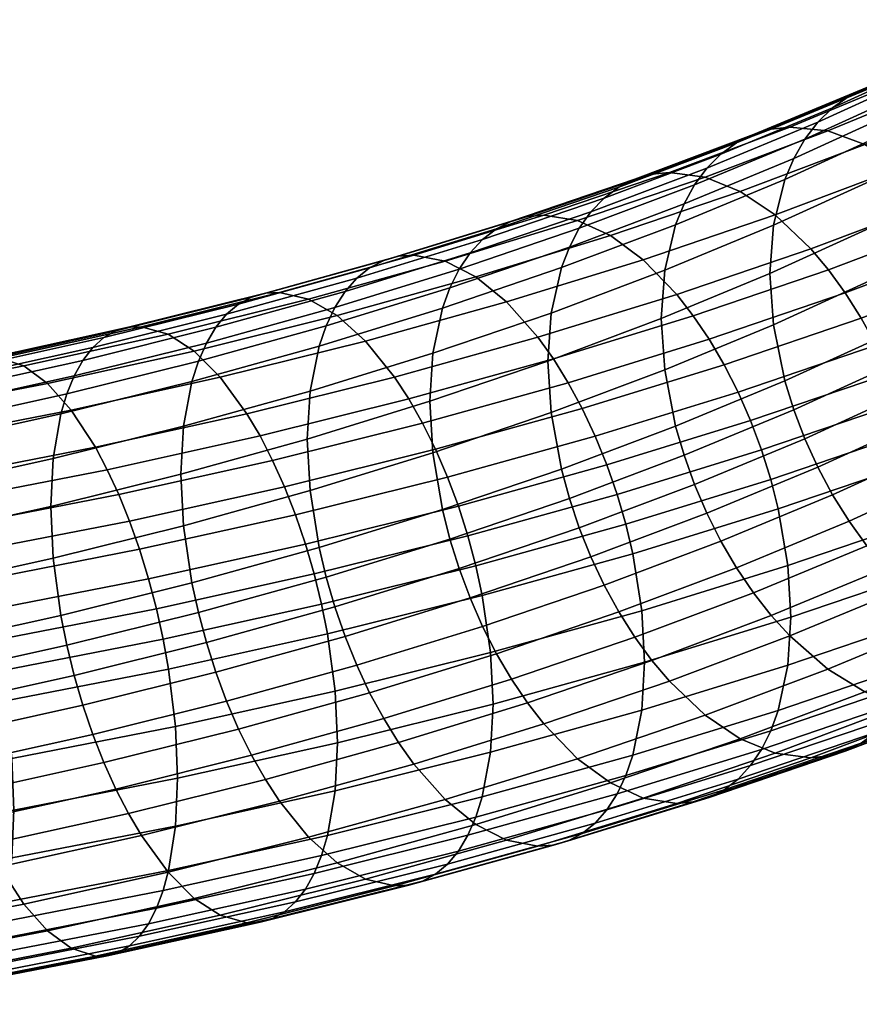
# Model space of a CAD drawing. Extents: x -240 to 240, y -191 to 145.
# Tile 78 of 106: x 92 to 147, y -182 to -117. Entities that reach past the tile are written whole.
import ezdxf

# ---------------------------------------------------------------- set-up
doc = ezdxf.new("R2010")
doc.units = 0
doc.layers.add('GLASS', color=18, linetype='CONTINUOUS')
doc.layers.add('ROPE', color=192, linetype='CONTINUOUS')

msp = doc.modelspace()

# ---------------------------------------------------------------- meshes
at = {"layer": 'GLASS'}
mesh = msp.add_polyface(dxfattribs=at)
corners = [(117.474, -5.771, 15), (117.615, 0, 15), (0, 0, 15), (117.049, -11.528, 15), (0, 0, 15), (116.342, -17.258, 15), (0, 0, 15), (115.355, -22.946, 15), (0, 0, 15), (114.091, -28.578, 15), (0, 0, 15), (112.551, -34.142, 15), (0, 0, 15), (110.74, -39.623, 15), (0, 0, 15), (108.662, -45.009, 15), (0, 0, 15), (106.323, -50.287, 15), (0, 0, 15), (103.728, -55.444, 15), (0, 0, 15), (100.882, -60.466, 15), (0, 0, 15), (97.794, -65.344, 15), (0, 0, 15), (94.47, -70.063, 15), (0, 0, 15), (90.918, -74.614, 15), (0, 0, 15), (87.147, -78.986, 15), (0, 0, 15), (83.167, -83.167, 15), (0, 0, 15), (87.821, -87.821, 15.152), (92.025, -83.406, 15.152), (78.986, -87.147, 15), (0, 0, 15), (83.406, -92.025, 15.152), (85.839, -94.708, 15.46), (90.382, -90.382, 15.46), (87.916, -97, 16.201), (92.569, -92.569, 16.201), (74.614, -90.918, 15), (0, 0, 15), (78.79, -96.006, 15.152), (81.088, -98.806, 15.46), (70.063, -94.47, 15), (0, 0, 15), (73.985, -99.757, 15.152), (65.344, -97.794, 15), (0, 0, 15), (60.466, -100.882, 15), (0, 0, 15), (55.444, -103.728, 15), (0, 0, 15), (50.287, -106.323, 15), (0, 0, 15), (45.009, -108.662, 15), (0, 0, 15), (39.623, -110.74, 15), (0, 0, 15), (34.142, -112.551, 15), (0, 0, 15), (28.578, -114.091, 15), (0, 0, 15), (22.946, -115.355, 15), (0, 0, 15), (17.258, -116.342, 15), (0, 0, 15), (11.528, -117.049, 15), (0, 0, 15), (5.771, -117.474, 15), (0, 0, 15), (0, -117.615, 15), (0, 0, 15), (-5.771, -117.474, 15), (0, 0, 15), (0, 0), (118.367, -70.946), (114.743, -76.669), (0, 0), (110.843, -82.207), (0, 0), (106.675, -87.546), (0, 0), (102.251, -92.675), (0, 0), (97.581, -97.581), (0, 0), (92.675, -102.251), (0, 0), (87.546, -106.675), (0, 0), (82.207, -110.843), (0, 0), (76.669, -114.743), (0, 0), (70.946, -118.367), (0, 0), (65.053, -121.705), (0, 0), (59.003, -124.751), (0, 0), (52.81, -127.495), (0, 0), (46.491, -129.933)]
mesh.append_faces([[corners[k] for k in face] for face in [(0, 1, 2, 2), (3, 0, 4, 4), (5, 3, 6, 6), (7, 5, 8, 8), (9, 7, 10, 10), (11, 9, 12, 12), (13, 11, 14, 14), (15, 13, 16, 16), (17, 15, 18, 18), (19, 17, 20, 20), (21, 19, 22, 22), (23, 21, 24, 24), (25, 23, 26, 26), (27, 25, 28, 28), (29, 27, 30, 30), (31, 29, 32, 32), (33, 34, 29, 31), (35, 31, 36, 36), (37, 33, 31, 35), (38, 39, 33, 37), (40, 41, 39, 38), (42, 35, 43, 43), (44, 37, 35, 42), (45, 38, 37, 44), (46, 42, 47, 47), (48, 44, 42, 46), (49, 46, 50, 50), (51, 49, 52, 52), (53, 51, 54, 54), (55, 53, 56, 56), (57, 55, 58, 58), (59, 57, 60, 60), (61, 59, 62, 62), (63, 61, 64, 64), (65, 63, 66, 66), (67, 65, 68, 68), (69, 67, 70, 70), (71, 69, 72, 72), (73, 71, 74, 74), (75, 73, 76, 76), (77, 78, 79, 79), (80, 79, 81, 81), (82, 81, 83, 83), (84, 83, 85, 85), (86, 85, 87, 87), (88, 87, 89, 89), (90, 89, 91, 91), (92, 91, 93, 93), (94, 93, 95, 95), (96, 95, 97, 97), (98, 97, 99, 99), (100, 99, 101, 101), (102, 101, 103, 103), (104, 103, 105, 105)]])
at = {"layer": 'ROPE'}
mesh = msp.add_polyface(dxfattribs=at)
corners = [(150.57, -121.804, 162.787), (157.085, -118.517, 169.162), (158.019, -117.365, 167.807), (151.464, -120.672, 161.393), (149.814, -123.078, 164.113), (156.296, -119.808, 170.456), (149.202, -124.469, 165.354), (155.657, -121.213, 171.67), (148.413, -127.494, 167.528), (154.833, -124.255, 173.81), (148.167, -130.663, 169.241), (154.576, -127.43, 175.513), (148.413, -134.03, 170.57), (154.833, -130.792, 176.852), (149.202, -137.691, 171.509), (155.657, -134.435, 177.825), (149.814, -139.576, 171.793), (156.296, -136.306, 178.136), (150.57, -141.46, 171.936), (157.085, -138.173, 178.312), (151.464, -143.313, 171.932), (158.019, -140.006, 178.346), (148.998, -121.186, 149.252), (156.139, -117.923, 155.58), (157.483, -117.72, 154.181), (150.281, -121.011, 147.798), (147.762, -121.557, 150.748), (154.843, -118.322, 157.022), (146.593, -122.126, 152.263), (153.618, -118.917, 158.488), (145.513, -122.889, 153.774), (152.485, -119.704, 159.952), (144.539, -123.836, 155.256), (143.687, -124.949, 156.687), (142.965, -126.207, 158.044), (142.382, -127.585, 159.311), (141.629, -130.593, 161.516), (141.394, -133.757, 163.24), (141.629, -137.13, 164.559), (142.382, -140.807, 165.465), (142.965, -142.705, 165.724), (143.687, -144.605, 165.837), (144.539, -146.477, 165.795), (147.625, -125.297, 136.451), (155.457, -122.053, 142.744), (158.016, -123.491, 140.676), (150.055, -126.789, 134.279), (145.195, -124.405, 138.902), (152.898, -121.214, 145.092), (142.709, -124.147, 141.714), (141.492, -124.295, 143.22), (140.318, -124.641, 144.766), (139.208, -125.186, 146.328), (138.182, -125.926, 147.883), (137.258, -126.852, 149.405), (136.448, -127.947, 150.87), (149.24, -140.311, 123.3), (157.992, -137.023, 129.678), (158.802, -138.912, 129.602), (150.006, -142.217, 123.192), (148.367, -138.459, 123.575), (157.067, -135.19, 129.916), (147.397, -136.691, 124.013), (156.042, -133.443, 130.313), (146.349, -135.034, 124.606), (154.932, -131.809, 130.861), (145.24, -133.513, 125.341), (153.758, -130.312, 131.55), (144.089, -132.145, 126.202), (152.54, -128.97, 132.361), (141.74, -129.913, 128.219), (139.444, -128.371, 130.489), (137.148, -127.429, 133.037), (140.132, -143.412, 117.285), (140.85, -145.334, 117.146), (139.311, -141.542, 117.594), (138.4, -139.754, 118.071), (137.415, -138.076, 118.706), (136.372, -136.532, 119.485)]
mesh.append_faces([[corners[k] for k in face] for face in [(0, 1, 2, 3), (4, 5, 1, 0), (6, 7, 5, 4), (8, 9, 7, 6), (10, 11, 9, 8), (12, 13, 11, 10), (14, 15, 13, 12), (16, 17, 15, 14), (18, 19, 17, 16), (20, 21, 19, 18), (22, 23, 24, 25), (26, 27, 23, 22), (28, 29, 27, 26), (30, 31, 29, 28), (32, 3, 31, 30), (33, 0, 3, 32), (34, 4, 0, 33), (35, 6, 4, 34), (36, 8, 6, 35), (37, 10, 8, 36), (38, 12, 10, 37), (39, 14, 12, 38), (40, 16, 14, 39), (41, 18, 16, 40), (42, 20, 18, 41), (43, 44, 45, 46), (47, 48, 44, 43), (49, 25, 48, 47), (50, 22, 25, 49), (51, 26, 22, 50), (52, 28, 26, 51), (53, 30, 28, 52), (54, 32, 30, 53), (55, 33, 32, 54), (56, 57, 58, 59), (60, 61, 57, 56), (62, 63, 61, 60), (64, 65, 63, 62), (66, 67, 65, 64), (68, 69, 67, 66), (70, 46, 69, 68), (71, 43, 46, 70), (72, 47, 43, 71), (73, 56, 59, 74), (75, 60, 56, 73), (76, 62, 60, 75), (77, 64, 62, 76), (78, 66, 64, 77)]])
mesh = msp.add_polyface(dxfattribs=at)
corners = [(135.763, -129.191, 152.257), (142.965, -126.207, 158.044), (143.687, -124.949, 156.687), (136.448, -127.947, 150.87), (135.209, -130.557, 153.546), (142.382, -127.585, 159.311), (134.494, -133.549, 155.783), (141.629, -130.593, 161.516), (134.271, -136.708, 157.516), (141.394, -133.757, 163.24), (134.494, -140.086, 158.825), (141.629, -137.13, 164.559), (135.209, -143.779, 159.701), (142.382, -140.807, 165.465), (135.763, -145.689, 159.936), (142.965, -142.705, 165.724), (134.799, -127.12, 135.949), (142.709, -124.147, 141.714), (145.195, -124.405, 138.902), (137.148, -127.429, 133.037), (133.649, -127.243, 137.504), (141.492, -124.295, 143.22), (132.539, -127.564, 139.097), (140.318, -124.641, 144.766), (131.491, -128.086, 140.704), (139.208, -125.186, 146.328), (130.522, -128.805, 142.3), (138.182, -125.926, 147.883), (129.648, -129.712, 143.859), (137.258, -126.852, 149.405), (128.883, -130.79, 145.356), (128.235, -132.019, 146.77), (127.712, -133.374, 148.082), (127.036, -136.351, 150.347), (126.826, -139.506, 152.089), (127.036, -142.888, 153.39), (127.712, -146.596, 154.237), (135.291, -135.14, 120.392), (144.089, -132.145, 126.202), (145.24, -133.513, 125.341), (136.372, -136.532, 119.485), (133.084, -132.86, 122.503), (141.74, -129.913, 128.219), (130.927, -131.271, 124.864), (139.444, -128.371, 130.489), (128.769, -130.282, 127.504), (126.563, -129.924, 130.51), (125.481, -130.023, 132.11), (124.439, -130.321, 133.747), (123.454, -130.822, 135.396), (122.543, -131.521, 137.031), (121.722, -132.41, 138.625), (121.003, -133.473, 140.153), (120.395, -134.688, 141.593), (119.903, -136.032, 142.926), (119.269, -138.996, 145.217), (119.071, -142.146, 146.968), (119.269, -145.532, 148.26), (129.928, -144.43, 111.993), (139.311, -141.542, 117.594), (140.132, -143.412, 117.285), (130.695, -146.317, 111.651), (129.078, -142.623, 112.506), (138.4, -139.754, 118.071), (128.159, -140.925, 113.18), (137.415, -138.076, 118.706), (127.186, -139.36, 114.001), (126.176, -137.946, 114.95), (124.116, -135.621, 117.149), (122.102, -133.987, 119.595), (120.088, -132.954, 122.322), (118.028, -132.551, 125.415), (118.598, -143.576, 108.038), (119.45, -145.293, 107.328), (117.697, -141.991, 108.898), (116.762, -140.556, 109.887)]
mesh.append_faces([[corners[k] for k in face] for face in [(0, 1, 2, 3), (4, 5, 1, 0), (6, 7, 5, 4), (8, 9, 7, 6), (10, 11, 9, 8), (12, 13, 11, 10), (14, 15, 13, 12), (16, 17, 18, 19), (20, 21, 17, 16), (22, 23, 21, 20), (24, 25, 23, 22), (26, 27, 25, 24), (28, 29, 27, 26), (30, 3, 29, 28), (31, 0, 3, 30), (32, 4, 0, 31), (33, 6, 4, 32), (34, 8, 6, 33), (35, 10, 8, 34), (36, 12, 10, 35), (37, 38, 39, 40), (41, 42, 38, 37), (43, 44, 42, 41), (45, 19, 44, 43), (46, 16, 19, 45), (47, 20, 16, 46), (48, 22, 20, 47), (49, 24, 22, 48), (50, 26, 24, 49), (51, 28, 26, 50), (52, 30, 28, 51), (53, 31, 30, 52), (54, 32, 31, 53), (55, 33, 32, 54), (56, 34, 33, 55), (57, 35, 34, 56), (58, 59, 60, 61), (62, 63, 59, 58), (64, 65, 63, 62), (66, 40, 65, 64), (67, 37, 40, 66), (68, 41, 37, 67), (69, 43, 41, 68), (70, 45, 43, 69), (71, 46, 45, 70), (72, 64, 62, 73), (74, 66, 64, 72), (75, 67, 66, 74)]])
mesh = msp.add_polyface(dxfattribs=at)
corners = [(117.019, -132.628, 127.058), (125.481, -130.023, 132.11), (126.563, -129.924, 130.51), (118.028, -132.551, 125.415), (116.046, -132.905, 128.737), (124.439, -130.321, 133.747), (115.126, -133.385, 130.425), (123.454, -130.822, 135.396), (114.276, -134.066, 132.095), (122.543, -131.521, 137.031), (113.51, -134.938, 133.722), (121.722, -132.41, 138.625), (112.839, -135.986, 135.279), (121.003, -133.473, 140.153), (112.271, -137.189, 136.743), (120.395, -134.688, 141.593), (111.812, -138.523, 138.095), (119.903, -136.032, 142.926), (111.219, -141.474, 140.412), (119.269, -138.996, 145.217), (111.034, -144.62, 142.17), (119.071, -142.146, 146.968), (111.219, -148.01, 143.454), (119.269, -145.532, 148.26), (111.812, -151.745, 144.25), (119.903, -149.255, 149.081), (112.271, -153.687, 144.422), (120.395, -151.187, 149.273), (112.839, -155.642, 144.428), (121.003, -153.129, 149.303), (113.51, -157.579, 144.261), (121.722, -155.051, 149.164), (114.854, -138.189, 112.167), (124.116, -135.621, 117.149), (126.176, -137.946, 114.95), (116.762, -140.556, 109.887), (112.988, -136.514, 114.694), (122.102, -133.987, 119.595), (111.122, -135.44, 117.5), (120.088, -132.954, 122.322), (109.214, -134.995, 120.675), (108.279, -135.051, 122.358), (107.378, -135.308, 124.075), (106.526, -135.77, 125.8), (105.738, -136.433, 127.504), (105.028, -137.289, 129.161), (104.407, -138.324, 130.744), (103.881, -139.515, 132.231), (103.455, -140.84, 133.601), (102.907, -143.778, 135.941), (102.735, -146.92, 137.707), (102.907, -150.315, 138.984), (103.455, -154.062, 139.756), (103.881, -156.014, 139.91), (104.407, -157.98, 139.894), (111.966, -155.453, 101.318), (122.095, -152.936, 106.198), (122.521, -154.888, 106.353), (112.357, -157.413, 101.455), (111.484, -153.475, 101.355), (121.569, -150.97, 106.215), (110.913, -151.512, 101.573), (120.948, -149.019, 106.409), (110.261, -149.595, 101.974), (120.238, -147.117, 106.781), (109.539, -147.755, 102.552), (119.45, -145.293, 107.328), (108.757, -146.021, 103.296), (118.598, -143.576, 108.038), (107.929, -144.417, 104.191), (117.697, -141.991, 108.898), (107.071, -142.964, 105.218), (105.32, -140.557, 107.573), (103.607, -138.845, 110.174), (101.895, -137.732, 113.054), (100.144, -137.248, 116.304), (101.127, -155.764, 96.916), (101.565, -157.751, 96.859), (100.609, -153.789, 97.157), (100.018, -151.859, 97.583)]
mesh.append_faces([[corners[k] for k in face] for face in [(0, 1, 2, 3), (4, 5, 1, 0), (6, 7, 5, 4), (8, 9, 7, 6), (10, 11, 9, 8), (12, 13, 11, 10), (14, 15, 13, 12), (16, 17, 15, 14), (18, 19, 17, 16), (20, 21, 19, 18), (22, 23, 21, 20), (24, 25, 23, 22), (26, 27, 25, 24), (28, 29, 27, 26), (30, 31, 29, 28), (32, 33, 34, 35), (36, 37, 33, 32), (38, 39, 37, 36), (40, 3, 39, 38), (41, 0, 3, 40), (42, 4, 0, 41), (43, 6, 4, 42), (44, 8, 6, 43), (45, 10, 8, 44), (46, 12, 10, 45), (47, 14, 12, 46), (48, 16, 14, 47), (49, 18, 16, 48), (50, 20, 18, 49), (51, 22, 20, 50), (52, 24, 22, 51), (53, 26, 24, 52), (54, 28, 26, 53), (55, 56, 57, 58), (59, 60, 56, 55), (61, 62, 60, 59), (63, 64, 62, 61), (65, 66, 64, 63), (67, 68, 66, 65), (69, 70, 68, 67), (71, 35, 70, 69), (72, 32, 35, 71), (73, 36, 32, 72), (74, 38, 36, 73), (75, 40, 38, 74), (76, 59, 55, 77), (78, 61, 59, 76), (79, 63, 61, 78)]])
mesh = msp.add_polyface(dxfattribs=at)
corners = [(99.285, -137.285, 118.024), (108.279, -135.051, 122.358), (109.214, -134.995, 120.675), (100.144, -137.248, 116.304), (98.458, -137.524, 119.777), (107.378, -135.308, 124.075), (97.676, -137.968, 121.535), (106.526, -135.77, 125.8), (96.954, -138.615, 123.271), (105.738, -136.433, 127.504), (96.302, -139.457, 124.956), (105.028, -137.289, 129.161), (95.731, -140.479, 126.564), (104.407, -138.324, 130.744), (95.249, -141.66, 128.071), (103.881, -139.515, 132.231), (94.858, -142.975, 129.458), (103.455, -140.84, 133.601), (94.355, -145.903, 131.821), (102.907, -143.778, 135.941), (94.197, -149.042, 133.593), (102.735, -146.92, 137.707), (94.355, -152.439, 134.863), (102.907, -150.315, 138.984), (94.858, -156.198, 135.613), (103.455, -154.062, 139.756), (95.249, -158.158, 135.751), (103.881, -156.014, 139.91), (99.362, -150.004, 98.19), (109.539, -147.755, 102.552), (110.261, -149.595, 101.974), (100.018, -151.859, 97.583), (98.653, -148.254, 98.965), (108.757, -146.021, 103.296), (97.902, -146.633, 99.893), (107.929, -144.417, 104.191), (97.123, -145.162, 100.953), (107.071, -142.964, 105.218), (95.534, -142.72, 103.378), (105.32, -140.557, 107.573), (93.98, -140.972, 106.047), (103.607, -138.845, 110.174), (92.426, -139.824, 108.995), (101.895, -137.732, 113.054), (90.837, -139.305, 112.314), (90.058, -139.325, 114.069), (89.307, -139.546, 115.854), (88.598, -139.974, 117.644), (87.942, -140.607, 119.408), (87.35, -141.436, 121.119), (86.833, -142.445, 122.749), (86.395, -143.616, 124.276), (86.04, -144.924, 125.679), (85.583, -147.841, 128.061), (85.441, -150.977, 129.84), (85.583, -154.378, 131.103), (86.04, -158.147, 131.833), (90.059, -155.843, 93.173), (100.609, -153.789, 97.157), (101.127, -155.764, 96.916), (90.522, -157.829, 92.911), (89.53, -153.901, 93.623), (88.943, -152.032, 94.256), (88.308, -150.268, 95.059), (87.637, -148.631, 96.017), (86.94, -147.144, 97.108), (85.518, -144.67, 99.596), (84.128, -142.89, 102.327), (82.737, -141.711, 105.336), (81.315, -141.158, 108.719), (80.618, -141.162, 110.505), (79.947, -141.369, 112.32), (79.312, -141.782, 114.137), (78.818, -155.713, 90.108), (79.282, -157.666, 89.637), (78.302, -153.833, 90.764)]
mesh.append_faces([[corners[k] for k in face] for face in [(0, 1, 2, 3), (4, 5, 1, 0), (6, 7, 5, 4), (8, 9, 7, 6), (10, 11, 9, 8), (12, 13, 11, 10), (14, 15, 13, 12), (16, 17, 15, 14), (18, 19, 17, 16), (20, 21, 19, 18), (22, 23, 21, 20), (24, 25, 23, 22), (26, 27, 25, 24), (28, 29, 30, 31), (32, 33, 29, 28), (34, 35, 33, 32), (36, 37, 35, 34), (38, 39, 37, 36), (40, 41, 39, 38), (42, 43, 41, 40), (44, 3, 43, 42), (45, 0, 3, 44), (46, 4, 0, 45), (47, 6, 4, 46), (48, 8, 6, 47), (49, 10, 8, 48), (50, 12, 10, 49), (51, 14, 12, 50), (52, 16, 14, 51), (53, 18, 16, 52), (54, 20, 18, 53), (55, 22, 20, 54), (56, 24, 22, 55), (57, 58, 59, 60), (61, 31, 58, 57), (62, 28, 31, 61), (63, 32, 28, 62), (64, 34, 32, 63), (65, 36, 34, 64), (66, 38, 36, 65), (67, 40, 38, 66), (68, 42, 40, 67), (69, 44, 42, 68), (70, 45, 44, 69), (71, 46, 45, 70), (72, 47, 46, 71), (73, 61, 57, 74), (75, 62, 61, 73)]])
mesh = msp.add_polyface(dxfattribs=at)
corners = [(128.235, -148.518, 154.45), (135.763, -145.689, 159.936), (135.209, -143.779, 159.701), (127.712, -146.596, 154.237), (128.883, -150.447, 154.506), (136.448, -147.604, 160.02), (129.648, -152.353, 154.398), (137.258, -149.493, 159.944), (130.522, -154.205, 154.123), (138.182, -151.327, 159.706), (131.491, -155.973, 153.685), (139.208, -153.073, 159.309), (132.539, -157.63, 153.092), (140.318, -154.707, 158.761), (133.084, -168.182, 138.944), (141.74, -165.235, 144.66), (139.444, -164.293, 147.209), (130.927, -167.192, 141.584), (119.903, -149.255, 149.081), (127.036, -142.888, 153.39), (119.269, -145.532, 148.26), (120.395, -151.187, 149.273), (121.003, -153.129, 149.303), (121.722, -155.051, 149.164), (122.543, -156.921, 148.854), (123.454, -158.709, 148.378), (124.439, -160.387, 147.743), (125.481, -161.931, 146.963), (133.649, -159.151, 152.356), (126.563, -163.323, 146.057), (134.799, -160.519, 151.496), (128.769, -165.603, 143.946), (137.148, -162.751, 149.479), (130.927, -167.192, 141.584), (139.444, -164.293, 147.209), (124.116, -170.942, 133.59), (122.102, -169.909, 136.316), (126.176, -171.345, 130.497), (135.291, -168.54, 135.938), (127.186, -171.268, 128.853), (136.372, -168.44, 134.338), (128.159, -170.991, 127.175), (137.415, -168.142, 132.701), (129.078, -170.511, 125.487), (138.4, -167.642, 131.052), (129.928, -169.83, 123.816), (139.311, -166.942, 129.417), (130.695, -168.958, 122.19), (140.132, -166.053, 127.823), (131.366, -167.91, 120.633), (140.85, -164.991, 126.295), (131.934, -166.707, 119.169), (141.459, -163.775, 124.855), (131.366, -148.254, 111.483), (140.85, -145.334, 117.146), (141.459, -147.277, 117.176), (131.934, -150.209, 111.489), (130.695, -146.317, 111.651), (140.132, -143.412, 117.285), (120.088, -168.275, 138.763), (118.028, -165.95, 140.961), (122.102, -169.909, 136.316), (117.697, -173.899, 123.75), (116.762, -173.955, 125.434), (118.598, -173.642, 122.033), (119.45, -173.18, 120.309), (120.238, -172.517, 118.605), (120.948, -171.661, 116.948), (121.569, -170.626, 115.364), (122.095, -169.435, 113.878), (122.521, -168.11, 112.507), (132.393, -165.373, 117.817), (123.069, -165.172, 110.167), (132.985, -162.422, 115.5), (123.241, -162.03, 108.401), (133.17, -159.276, 113.741), (123.069, -158.635, 107.124), (132.985, -155.886, 112.457), (122.521, -154.888, 106.353), (132.393, -152.151, 111.662), (122.095, -152.936, 106.198), (121.569, -150.97, 106.215), (120.948, -149.019, 106.409), (120.238, -147.117, 106.781), (129.928, -144.43, 111.993), (119.45, -145.293, 107.328), (129.078, -142.623, 112.506)]
mesh.append_faces([[corners[k] for k in face] for face in [(0, 1, 2, 3), (4, 5, 1, 0), (6, 7, 5, 4), (8, 9, 7, 6), (10, 11, 9, 8), (12, 13, 11, 10), (14, 15, 16, 17), (18, 3, 19, 20), (21, 0, 3, 18), (22, 4, 0, 21), (23, 6, 4, 22), (24, 8, 6, 23), (25, 10, 8, 24), (26, 12, 10, 25), (27, 28, 12, 26), (29, 30, 28, 27), (31, 32, 30, 29), (33, 34, 32, 31), (35, 14, 17, 36), (37, 38, 14, 35), (39, 40, 38, 37), (41, 42, 40, 39), (43, 44, 42, 41), (45, 46, 44, 43), (47, 48, 46, 45), (49, 50, 48, 47), (51, 52, 50, 49), (53, 54, 55, 56), (57, 58, 54, 53), (59, 31, 29, 60), (61, 33, 31, 59), (62, 39, 37, 63), (64, 41, 39, 62), (65, 43, 41, 64), (66, 45, 43, 65), (67, 47, 45, 66), (68, 49, 47, 67), (69, 51, 49, 68), (70, 71, 51, 69), (72, 73, 71, 70), (74, 75, 73, 72), (76, 77, 75, 74), (78, 79, 77, 76), (80, 56, 79, 78), (81, 53, 56, 80), (82, 57, 53, 81), (83, 84, 57, 82), (85, 86, 84, 83)]])
mesh = msp.add_polyface(dxfattribs=at)
corners = [(145.513, -148.29, 165.597), (152.485, -145.104, 171.775), (151.464, -143.313, 171.932), (144.539, -146.477, 165.795), (146.593, -150.014, 165.244), (153.618, -146.805, 171.469), (147.762, -151.623, 164.743), (154.843, -148.388, 171.017), (148.998, -153.094, 164.105), (156.139, -149.832, 170.432), (150.281, -154.41, 163.345), (157.483, -151.119, 169.728), (150.055, -162.111, 150.72), (158.016, -158.813, 157.117), (155.457, -157.974, 159.465), (147.625, -161.219, 153.171), (136.448, -147.604, 160.02), (143.687, -144.605, 165.837), (142.965, -142.705, 165.724), (135.763, -145.689, 159.936), (137.258, -149.493, 159.944), (138.182, -151.327, 159.706), (139.208, -153.073, 159.309), (140.318, -154.707, 158.761), (141.492, -156.204, 158.073), (142.709, -157.547, 157.261), (145.195, -159.727, 155.344), (152.898, -156.536, 161.534), (147.625, -161.219, 153.171), (155.457, -157.974, 159.465), (141.74, -165.235, 144.66), (139.444, -164.293, 147.209), (144.089, -165.544, 141.748), (152.54, -162.369, 147.908), (145.24, -165.421, 140.194), (153.758, -162.221, 146.402), (146.349, -165.1, 138.601), (154.932, -161.875, 144.856), (147.397, -164.578, 136.994), (156.042, -161.33, 143.294), (148.367, -163.859, 135.398), (157.067, -160.59, 141.739), (149.24, -162.952, 133.839), (157.992, -159.664, 140.217), (150.006, -161.874, 132.341), (158.802, -158.569, 138.752), (133.649, -159.151, 152.356), (132.539, -157.63, 153.092), (134.799, -160.519, 151.496), (137.148, -162.751, 149.479), (139.444, -164.293, 147.209), (135.291, -168.54, 135.938), (133.084, -168.182, 138.944), (136.372, -168.44, 134.338), (137.415, -168.142, 132.701), (138.4, -167.642, 131.052), (139.311, -166.942, 129.417), (140.132, -166.053, 127.823), (140.85, -164.991, 126.295), (141.459, -163.775, 124.855), (150.653, -160.645, 130.927), (141.951, -162.431, 123.523), (151.177, -159.29, 129.615), (142.585, -159.467, 121.231), (151.852, -156.313, 127.35), (142.783, -156.318, 119.48), (152.063, -153.158, 125.608), (142.585, -152.931, 118.188), (151.852, -149.776, 124.308), (141.951, -149.209, 117.368), (151.177, -146.068, 123.46), (141.459, -147.277, 117.176), (150.653, -144.146, 123.247), (140.85, -145.334, 117.146), (150.006, -142.217, 123.192), (132.393, -165.373, 117.817), (131.934, -166.707, 119.169), (132.985, -162.422, 115.5), (133.17, -159.276, 113.741), (132.985, -155.886, 112.457), (132.393, -152.151, 111.662), (131.934, -150.209, 111.489)]
mesh.append_faces([[corners[k] for k in face] for face in [(0, 1, 2, 3), (4, 5, 1, 0), (6, 7, 5, 4), (8, 9, 7, 6), (10, 11, 9, 8), (12, 13, 14, 15), (16, 17, 18, 19), (20, 3, 17, 16), (21, 0, 3, 20), (22, 4, 0, 21), (23, 6, 4, 22), (24, 8, 6, 23), (25, 10, 8, 24), (26, 27, 10, 25), (28, 29, 27, 26), (30, 12, 15, 31), (32, 33, 12, 30), (34, 35, 33, 32), (36, 37, 35, 34), (38, 39, 37, 36), (40, 41, 39, 38), (42, 43, 41, 40), (44, 45, 43, 42), (46, 24, 23, 47), (48, 25, 24, 46), (49, 26, 25, 48), (50, 28, 26, 49), (51, 32, 30, 52), (53, 34, 32, 51), (54, 36, 34, 53), (55, 38, 36, 54), (56, 40, 38, 55), (57, 42, 40, 56), (58, 44, 42, 57), (59, 60, 44, 58), (61, 62, 60, 59), (63, 64, 62, 61), (65, 66, 64, 63), (67, 68, 66, 65), (69, 70, 68, 67), (71, 72, 70, 69), (73, 74, 72, 71), (75, 61, 59, 76), (77, 63, 61, 75), (78, 65, 63, 77), (79, 67, 65, 78), (80, 69, 67, 79), (81, 71, 69, 80)]])
mesh = msp.add_polyface(dxfattribs=at)
corners = [(114.276, -159.466, 143.919), (122.543, -156.921, 148.854), (121.722, -155.051, 149.164), (113.51, -157.579, 144.261), (115.126, -161.273, 143.406), (123.454, -158.709, 148.378), (116.046, -162.971, 142.732), (124.439, -160.387, 147.743), (117.019, -164.536, 141.911), (125.481, -161.931, 146.963), (118.028, -165.95, 140.961), (126.563, -163.323, 146.057), (114.854, -173.51, 128.609), (124.116, -170.942, 133.59), (122.102, -169.909, 136.316), (112.988, -172.436, 131.415), (116.762, -173.955, 125.434), (126.176, -171.345, 130.497), (105.028, -159.931, 139.7), (112.839, -155.642, 144.428), (104.407, -157.98, 139.894), (105.738, -161.833, 139.327), (106.526, -163.657, 138.781), (107.378, -165.374, 138.07), (108.279, -166.959, 137.211), (109.214, -168.394, 136.221), (111.122, -170.761, 133.941), (120.088, -168.275, 138.763), (112.988, -172.436, 131.415), (122.102, -169.909, 136.316), (105.32, -175.879, 124.015), (103.607, -174.766, 126.894), (107.071, -176.363, 120.764), (107.929, -176.325, 119.044), (117.697, -173.899, 123.75), (108.757, -176.087, 117.291), (118.598, -173.642, 122.033), (109.539, -175.643, 115.533), (119.45, -173.18, 120.309), (110.261, -174.995, 113.797), (120.238, -172.517, 118.605), (110.913, -174.153, 112.112), (120.948, -171.661, 116.948), (111.484, -173.132, 110.505), (121.569, -170.626, 115.364), (111.966, -171.951, 108.997), (122.095, -169.435, 113.878), (112.357, -170.635, 107.61), (122.521, -168.11, 112.507), (112.86, -167.708, 105.248), (123.069, -165.172, 110.167), (113.017, -164.569, 103.475), (123.241, -162.03, 108.401), (112.86, -161.171, 102.205), (123.069, -158.635, 107.124), (112.357, -157.413, 101.455), (122.521, -154.888, 106.353), (97.676, -165.856, 134.516), (96.954, -164.016, 135.094), (98.458, -167.59, 133.772), (99.285, -169.194, 132.877), (100.144, -170.647, 131.851), (101.895, -173.053, 129.495), (103.607, -174.766, 126.894), (97.902, -178.541, 114.746), (97.123, -178.561, 116.5), (98.653, -178.32, 112.96), (99.362, -177.892, 111.171), (100.018, -177.259, 109.407), (100.609, -176.43, 107.696), (101.127, -175.421, 106.065), (101.565, -174.25, 104.539), (101.92, -172.942, 103.136), (102.377, -170.025, 100.754), (102.519, -166.889, 98.975), (102.377, -163.488, 97.711), (101.92, -159.719, 96.981), (101.565, -157.751, 96.859), (111.966, -155.453, 101.318)]
mesh.append_faces([[corners[k] for k in face] for face in [(0, 1, 2, 3), (4, 5, 1, 0), (6, 7, 5, 4), (8, 9, 7, 6), (10, 11, 9, 8), (12, 13, 14, 15), (16, 17, 13, 12), (18, 3, 19, 20), (21, 0, 3, 18), (22, 4, 0, 21), (23, 6, 4, 22), (24, 8, 6, 23), (25, 10, 8, 24), (26, 27, 10, 25), (28, 29, 27, 26), (30, 12, 15, 31), (32, 16, 12, 30), (33, 34, 16, 32), (35, 36, 34, 33), (37, 38, 36, 35), (39, 40, 38, 37), (41, 42, 40, 39), (43, 44, 42, 41), (45, 46, 44, 43), (47, 48, 46, 45), (49, 50, 48, 47), (51, 52, 50, 49), (53, 54, 52, 51), (55, 56, 54, 53), (57, 22, 21, 58), (59, 23, 22, 57), (60, 24, 23, 59), (61, 25, 24, 60), (62, 26, 25, 61), (63, 28, 26, 62), (64, 33, 32, 65), (66, 35, 33, 64), (67, 37, 35, 66), (68, 39, 37, 67), (69, 41, 39, 68), (70, 43, 41, 69), (71, 45, 43, 70), (72, 47, 45, 71), (73, 49, 47, 72), (74, 51, 49, 73), (75, 53, 51, 74), (76, 55, 53, 75), (77, 78, 55, 76)]])
mesh = msp.add_polyface(dxfattribs=at)
corners = [(95.731, -160.135, 135.713), (104.407, -157.98, 139.894), (103.881, -156.014, 139.91), (95.249, -158.158, 135.751), (96.302, -162.098, 135.495), (105.028, -159.931, 139.7), (96.954, -164.016, 135.094), (105.738, -161.833, 139.327), (95.534, -178.042, 119.82), (105.32, -175.879, 124.015), (103.607, -174.766, 126.894), (93.98, -176.894, 122.768), (97.123, -178.561, 116.5), (107.071, -176.363, 120.764), (86.395, -160.115, 131.955), (94.858, -156.198, 135.613), (86.04, -158.147, 131.833), (86.833, -162.102, 131.899), (87.35, -164.077, 131.658), (87.942, -166.007, 131.231), (88.598, -167.862, 130.625), (97.676, -165.856, 134.516), (89.307, -169.612, 129.849), (98.458, -167.59, 133.772), (90.058, -171.233, 128.921), (99.285, -169.194, 132.877), (90.837, -172.704, 127.861), (100.144, -170.647, 131.851), (92.426, -175.146, 125.436), (101.895, -173.053, 129.495), (93.98, -176.894, 122.768), (103.607, -174.766, 126.894), (85.518, -179.991, 116.038), (84.128, -178.812, 119.047), (86.94, -180.544, 112.655), (87.637, -180.54, 110.869), (97.902, -178.541, 114.746), (88.308, -180.334, 109.054), (98.653, -178.32, 112.96), (88.943, -179.92, 107.237), (99.362, -177.892, 111.171), (89.53, -179.301, 105.446), (100.018, -177.259, 109.407), (90.059, -178.484, 103.712), (100.609, -176.43, 107.696), (90.522, -177.485, 102.061), (101.127, -175.421, 106.065), (90.914, -176.323, 100.517), (101.565, -174.25, 104.539), (91.231, -175.023, 99.1), (101.92, -172.942, 103.136), (91.64, -172.115, 96.7), (102.377, -170.025, 100.754), (91.768, -168.982, 94.915), (102.519, -166.889, 98.975), (91.64, -165.578, 93.657), (102.377, -163.488, 97.711), (91.231, -161.8, 92.945), (101.92, -159.719, 96.981), (90.914, -159.825, 92.837), (101.565, -157.751, 96.859), (90.522, -157.829, 92.911), (101.127, -155.764, 96.916), (79.947, -171.435, 126.315), (79.312, -169.67, 127.118), (80.618, -173.071, 125.357), (81.315, -174.558, 124.266), (82.737, -177.032, 121.778), (84.128, -178.812, 119.047), (78.818, -181.113, 101.931), (78.302, -181.72, 103.745), (79.282, -180.308, 100.176), (79.689, -179.318, 98.506), (80.034, -178.164, 96.947), (80.312, -176.87, 95.517), (80.672, -173.97, 93.1), (80.784, -170.841, 91.311), (80.672, -167.434, 90.058), (80.312, -163.647, 89.362), (80.034, -161.665, 89.267), (79.689, -159.661, 89.356), (79.282, -157.666, 89.637), (90.059, -155.843, 93.173)]
mesh.append_faces([[corners[k] for k in face] for face in [(0, 1, 2, 3), (4, 5, 1, 0), (6, 7, 5, 4), (8, 9, 10, 11), (12, 13, 9, 8), (14, 3, 15, 16), (17, 0, 3, 14), (18, 4, 0, 17), (19, 6, 4, 18), (20, 21, 6, 19), (22, 23, 21, 20), (24, 25, 23, 22), (26, 27, 25, 24), (28, 29, 27, 26), (30, 31, 29, 28), (32, 8, 11, 33), (34, 12, 8, 32), (35, 36, 12, 34), (37, 38, 36, 35), (39, 40, 38, 37), (41, 42, 40, 39), (43, 44, 42, 41), (45, 46, 44, 43), (47, 48, 46, 45), (49, 50, 48, 47), (51, 52, 50, 49), (53, 54, 52, 51), (55, 56, 54, 53), (57, 58, 56, 55), (59, 60, 58, 57), (61, 62, 60, 59), (63, 22, 20, 64), (65, 24, 22, 63), (66, 26, 24, 65), (67, 28, 26, 66), (68, 30, 28, 67), (69, 41, 39, 70), (71, 43, 41, 69), (72, 45, 43, 71), (73, 47, 45, 72), (74, 49, 47, 73), (75, 51, 49, 74), (76, 53, 51, 75), (77, 55, 53, 76), (78, 57, 55, 77), (79, 59, 57, 78), (80, 61, 59, 79), (81, 82, 61, 80)]])

doc.saveas('drawing.dxf')
